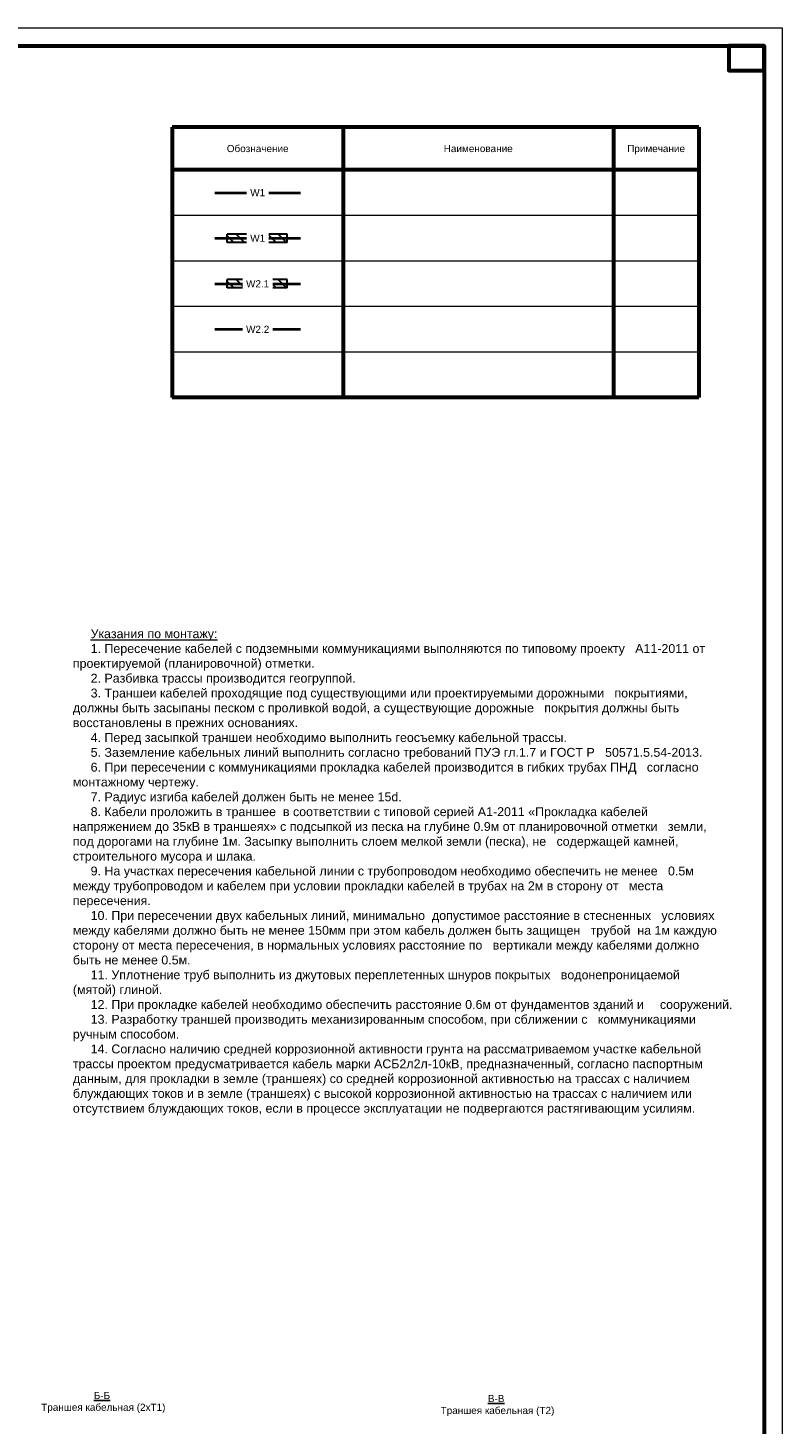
# Model space of a CAD drawing. Header units: millimetres. Extents: x 523209 to 536718, y -48289 to -47398.
# Tile 38 of 116: x 529573 to 529785, y -48087 to -47695. Entities that reach past the tile are written whole.
import ezdxf
from ezdxf.enums import TextEntityAlignment as Align

# ---------------------------------------------------------------- set-up
doc = ezdxf.new("R2010")
doc.units = ezdxf.units.MM
for name, color, linetype, lineweight in [('ВК-линия контур', 132, 'Continuous', 15), ('ВК-линия толстая', 30, 'Continuous', 60), ('ВК-Текст', 1, 'Continuous', 30), ('электрика', 1, 'Continuous', 40), ('ЭС', 1, 'Continuous', 60)]:
    doc.layers.add(name, color=color, linetype=linetype, lineweight=lineweight)
doc.styles.get("Standard").update_dxf_attribs({"font": 'arial.ttf'})
doc.styles.add('СГЕНЕРИР_СТИЛЬ_1', font='times.ttf')

# ---------------------------------------------------------------- blocks, each defined once
blk = doc.blocks.new('*U71')
at = {"layer": 'ВК-линия контур', "color": 0}
for p, q in [((-420, 594), (0, 594)), ((0, 594), (0, 0))]:
    blk.add_line(p, q, dxfattribs=at)
at = {"layer": 'ВК-линия толстая', "color": 0}
for points in [[(-400, 5), (-400, 589), (-5, 589), (-5, 5)], [(-19, 589), (-19, 589), (-19, 589), (-19, 589)], [(-5, 589), (-15, 589), (-15, 582), (-5, 582)]]:
    blk.add_lwpolyline(points, close=True, dxfattribs=at)
at = {"layer": 'ВК-Текст', "color": 0, "ltscale": 0.5}
blk.add_attdef('ВЕРХНИЙ_ШИФР', text='', height=0.000005, rotation=90, dxfattribs=at).set_placement((-19, 589), align=Align.MIDDLE_CENTER)
at = {"layer": 'ВК-Текст', "color": 0}
blk.add_attdef('ЛИСТ_АЛ', text='', height=2.5, dxfattribs=at).set_placement((-10, 585.5), align=Align.MIDDLE_CENTER)
at = {"layer": 'ВК-Текст', "color": 0, "flags": 12}
blk.add_attdef('ФОРМАТ_ЛИСТА', (-42, 1.56), '', height=2.5, dxfattribs=at)

msp = doc.modelspace()

# ---------------------------------------------------------------- hatches: boundary and pattern name
at = {"lineweight": 30}
h = msp.add_hatch(dxfattribs=at)
h.set_pattern_fill('ANSI31', color=6, scale=16.8, angle=270, style=0)
h.set_pattern_definition([(315, (529645.9482, -47752.1017), (1.48492, 1.48492), [])])
h.paths.add_polyline_path([(529645.94815, -47754.95774), (529629.14815, -47754.95774), (529629.14815, -47752.60574), (529645.94815, -47752.60574)])
h = msp.add_hatch(dxfattribs=at)
h.set_pattern_fill('ANSI31', color=6, scale=16.8, angle=270, style=0)
h.set_pattern_definition([(315, (529645.9482, -47764.9017), (1.48492, 1.48492), [])])
h.paths.add_polyline_path([(529645.94815, -47767.75774), (529629.14815, -47767.75774), (529629.14815, -47765.40574), (529645.94815, -47765.40574)])

# ---------------------------------------------------------------- linework, layer by layer
at = {"lineweight": 0}
for p, q in [((529761.69271, -47747.38174), (529613.69271, -47747.38174)), ((529761.69271, -47760.18174), (529613.69271, -47760.18174)), ((529761.69271, -47772.98174), (529613.69271, -47772.98174)), ((529761.69271, -47785.78174), (529613.69271, -47785.78174)), ((529761.69271, -47798.58174), (529613.69271, -47798.58174))]:
    msp.add_line(p, q, dxfattribs=at)
at = {"lineweight": 30}
for p, q in [((529629.14815, -47754.95774), (529629.14815, -47752.60574)), ((529645.94815, -47752.60574), (529629.14815, -47752.60574)), ((529645.94815, -47754.95774), (529629.14815, -47754.95774)), ((529645.94815, -47754.95774), (529645.94815, -47752.60574)), ((529629.14815, -47767.75774), (529629.14815, -47765.40574)), ((529645.94815, -47765.40574), (529629.14815, -47765.40574)), ((529645.94815, -47767.75774), (529629.14815, -47767.75774)), ((529645.94815, -47767.75774), (529645.94815, -47765.40574))]:
    msp.add_line(p, q, dxfattribs=at)
at = {"layer": 'электрика', "color": 1, "ltscale": 150}
for p, q in [((529625.69271, -47740.98174), (529649.69271, -47740.98174)), ((529625.69271, -47753.78174), (529649.69271, -47753.78174)), ((529625.69271, -47766.58174), (529649.69271, -47766.58174)), ((529625.69271, -47779.38174), (529649.69271, -47779.38174))]:
    msp.add_line(p, q, dxfattribs=at)
at = {"layer": 'ЭС', "color": 7}
for p, q in [((529613.69271, -47722.58174), (529613.69271, -47798.58174)), ((529761.69271, -47722.58174), (529613.69271, -47722.58174)), ((529661.69271, -47722.58174), (529661.69271, -47798.58174)), ((529737.69271, -47722.58174), (529737.69271, -47798.58174)), ((529761.69271, -47722.58174), (529761.69271, -47798.58174)), ((529761.69271, -47734.58174), (529613.69271, -47734.58174)), ((529761.69271, -47798.58174), (529613.69271, -47798.58174))]:
    msp.add_line(p, q, dxfattribs=at)

# ---------------------------------------------------------------- texts
at = {"lineweight": 0}
for s, p in [('Обозначение', (529637.69271, -47728.58174)), ('Наименование', (529699.69271, -47728.58174)), ('Примечание', (529749.69271, -47728.58174))]:
    msp.add_text(s, height=2, dxfattribs=at).set_placement(p, align=Align.MIDDLE_CENTER)
at = {"lineweight": 0, "insert": (529583.24408, -47931.96182), "char_height": 2.5, "width": 184.8146566, "attachment_point": 4, "style": 'СГЕНЕРИР_СТИЛЬ_1'}
msp.add_mtext('\\pi5,l2.5;{\\fArial|b0|i0|c204|p34;\\L\\C7;Указания по монтажу:  \\P\\l1. Пересечение кабелей с подземными коммуникациями выполняются по типовому проекту   А11-2011 от \\H1.8572x; \\H0.53844x;проектируемой (планировочной) отметки.   \\H1.5855x; \\H0.6307x;\\P2. Разбивка трассы производится геогруппой.    \\H1.6769x; \\H0.59632x;\\P3. Траншеи кабелей проходящие под существующими или проектируемыми дорожными   покрытиями, \\H1.6524x; \\H0.60516x;должны быть засыпаны песком с проливкой водой, а существующие дорожные   покрытия должны быть \\H1.6606x; \\H0.60219x;восстановлены в прежних основаниях.   \\H1.634x; \\H0.61199x;\\P4. Перед засыпкой траншеи необходимо выполнить геосъемку кабельной трассы.  \\H1.6459x; \\H0.60758x;\\P5. Заземление кабельных линий выполнить согласно требований ПУЭ гл.1.7 и ГОСТ Р   50571.5.54-2013.       \\H1.6628x; \\H0.60139x;\\P6. При пересечении с коммуникациями прокладка кабелей производится в гибких трубах ПНД   согласно \\H1.6572x; \\H0.60344x;монтажному чертежу.          \\H1.6352x; \\H0.61156x;\\P7. Радиус изгиба кабелей должен быть не менее 15d.   \\H1.6455x; \\H0.60772x;\\P8. Кабели проложить в траншее  в соответствии с типовой серией А1-2011 «Прокладка кабелей   \\H1.6629x; \\H0.60135x;напряжением до 35кВ в траншеях» с подсыпкой из песка на глубине 0.9м от планировочной отметки   земли, \\H1.6571x; \\H0.60346x;под дорогами на глубине 1м. Засыпку выполнить слоем мелкой земли (песка), не   содержащей камней, \\H1.6591x; \\H0.60275x;строительного мусора и шлака.   \\H1.6345x; \\H0.61179x;\\P9. На участках пересечения кабельной линии с трубопроводом необходимо обеспечить не менее   0.5м \\H1.6457x; \\H0.60765x;между трубопроводом и кабелем при условии прокладки кабелей в трубах на 2м в сторону от   места \\H1.6629x; \\H0.60137x;пересечения.   \\H1.6333x; \\H0.61227x;\\P10. При пересечении двух кабельных линий, минимально  допустимое расстояние в стесненных   условиях \\H1.6461x; \\H0.60749x;между кабелями должно быть не менее 150мм при этом кабель должен быть защищен   трубой  на 1м каждую \\H1.6627x; \\H0.60142x;сторону от места пересечения, в нормальных условиях расстояние по   вертикали между кабелями должно \\H1.6572x; \\H0.60343x;быть не менее 0.5м.   \\H1.659x; \\H0.60276x;\\P11. Уплотнение труб выполнить из джутовых переплетенных шнуров покрытых   водонепроницаемой \\H1.6584x; \\H0.60298x;(мятой) глиной.   \\H1.6518x; \\H0.6054x;\\P12. При прокладке кабелей необходимо обеспечить расстояние 0.6м от фундаментов зданий и   \\H1.6549x; \\H0.60428x;сооружений.    \\H1.6359x; \\H0.61127x;\\P13. Разработку траншей производить механизированным способом, при сближении с   коммуникациями \\H1.6452x; \\H0.60782x;ручным способом.  \\H1.663x; \\H0.60132x;\\P\\C0;14. Согласно наличию средней коррозионной активности грунта на рассматриваемом участке кабельной \\H1.6571x; \\H0.60347x;трассы проектом предусматривается кабель марки АСБ2л2л-10кВ, предназначенный, согласно паспортным \\H1.6591x; \\H0.60275x;данным, для прокладки в земле (траншеях) со средней коррозионной активностью на трассах с наличием \\H1.6516x; \\H0.60548x;блуждающих токов и в земле (траншеях) с высокой коррозионной активностью на трассах с наличием или \\H1.6549x; \\H0.60425x;отсутствием блуждающих токов, если в процессе эксплуатации не подвергаются растягивающим усилиям.\\H1.6598x; }', dxfattribs=at)
at = {"color": 0, "char_height": 2, "width": 68.0503522, "attachment_point": 5}
for s, insert in [('{\\L\\C1;Б-Б\\P\\pt19;} {\\C7;Траншея кабельная (2хТ1)\\H2.69054x; }', (529593.91817, -48080.91901)), ('{\\L\\C1;В-В\\P\\pt38;} {\\C7;Траншея кабельная (Т2)\\H2.6905x; }', (529704.72498, -48081.79818))]:
    msp.add_mtext(s, dxfattribs=dict(at, insert=insert))

# ---------------------------------------------------------------- next in the draw order: texts
at = {"lineweight": 0, "char_height": 2, "attachment_point": 5, "bg_fill": 3, "box_fill_scale": 1.5, "bg_fill_color": 256, "bg_fill_transparency": 0}
for insert in [(529637.69271, -47740.98174), (529637.69271, -47753.78174)]:
    msp.add_mtext('{\\C1;W1}', dxfattribs=dict(at, insert=insert))

# ---------------------------------------------------------------- next in the draw order: block references
ref = msp.add_blockref('*U71', (529785.11413, -48288.68774))
ref.add_attrib('ВЕРХНИЙ_ШИФР', '1984-11.Р 01.06.01 РЗ.Э1-01', dxfattribs={"layer": 'ВК-Текст', "color": 0, "ltscale": 0.5, "height": 0.000005, "rotation": 90}).set_placement((529766.11414, -47699.68779), align=Align.MIDDLE_CENTER)

# ---------------------------------------------------------------- next in the draw order: texts
for s, insert in [('{\\C1;W2.1}', (529637.69271, -47766.58174)), ('{\\C1;W2.2}', (529637.69271, -47779.38174))]:
    msp.add_mtext(s, dxfattribs=dict(at, insert=insert))

doc.saveas('drawing.dxf')
